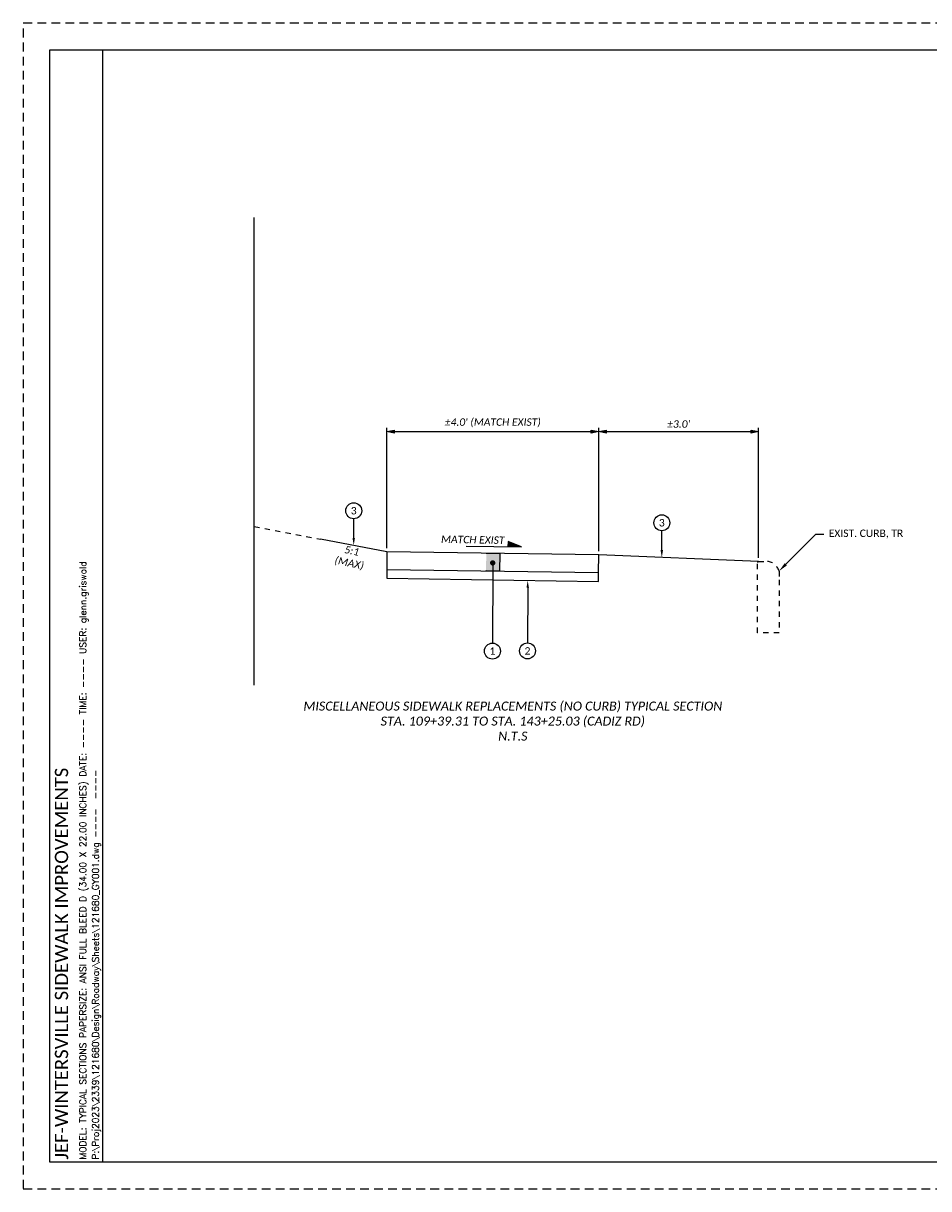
# Paper-space layout 'Layout1 (2)' of a CAD drawing. Header units: feet. Extents: x -11.4 to 34, y 0 to 22.
# Tile 2 of 3: x 0 to 17.1, y 0 to 22. Entities that reach past the tile are written whole.
import ezdxf
from ezdxf import colors
from ezdxf.entities.mleader import LeaderData, LeaderLine
from ezdxf.enums import TextEntityAlignment as Align
from ezdxf.math import Vec2, Vec3

# ---------------------------------------------------------------- set-up
doc = ezdxf.new("R2010")
doc.units = ezdxf.units.FT
doc.header["$MEASUREMENT"] = 0
for name, pattern in [('2', [0.1, 0.06, -0.04]), ('cl10', [50, 2.5, -2.5, 40, -2.5, 2.5]), ('OhDOT_USTN1', [0.055, 0.014, -0.041]), ('OhDOT_USTN2', [0.11, 0.069, -0.041]), ('OhDOT_USTN3', [0.22, 0.165, -0.055]), ('rowex', [0])]:
    doc.linetypes.add(name, pattern=pattern)
for name, color, linetype in [('PV_P_Walk', 231, 'Continuous'), ('PV_X_Curb', 120, 'OhDOT_USTN1'), ('RW_X_CL_10', 6, 'cl10'), ('RW_X_Fee_RW', 6, 'rowex'), ('SH_Border', 7, 'Continuous'), ('SH_Cut_Line', 7, 'OhDOT_USTN3'), ('SH_Data', 7, 'Continuous'), ('SH_TextM', 7, 'Continuous'), ('XS_P_Finished_Grade', 3, 'Continuous'), ('XS_X_Ground_Line', 3, 'OhDOT_USTN2')]:
    doc.layers.add(name, color=color, linetype=linetype)
doc.styles.add('DwgStamp', font='romans.shx')
doc.styles.add('Slanted Normal (0.14) Font 31', font='calibrii.ttf', dxfattribs={"height": 0.14})
doc.styles.add('Slanted-Normal', font='calibrii.ttf', dxfattribs={"height": 0.14})
doc.styles.add('Straight Normal (0.125) Font 30', font='calibri.ttf', dxfattribs={"height": 0.125})
doc.styles.add('Straight Normal (0.14) Font 30', font='calibri.ttf', dxfattribs={"height": 0.14})
doc.styles.add('Straight Sub-Title (0.17) Font 30', font='calibri.ttf', dxfattribs={"height": 0.17})
doc.styles.add('Straight-Norrmal', font='calibri.ttf', dxfattribs={"height": 0.14})
doc.dimstyles.new('Dec-1  Slanted', dxfattribs={"dimtxt": 0.14, "dimasz": 0.14, "dimexe": 0.07, "dimexo": 0.07, "dimgap": 0.07, "dimtad": 1, "dimdec": 1, "dimzin": 3, "dimdsep": 46, "dimtxsty": 'Slanted-Normal', "dimblk": 'Dim1', "dimcen": 0, "dimclrd": 95, "dimclre": 95, "dimclrt": 7, "dimaunit": 1, "dimadec": 3, "dimazin": 3, "dimtfac": 1, "dimtdec": 1, "dimtix": 1, "dimtofl": 0, "dimtmove": 1, "dimatfit": 3, "dimldrblk": 'Dim1', "dimfxl": 1, "dimtolj": 1, "dimtzin": 0, "dimlwd": -1, "dimlwe": -1, "dimarcsym": 0})

# ---------------------------------------------------------------- blocks, each defined once
blk = doc.blocks.new('_Dot')
at = {"color": 0, "linetype": 'ByBlock', "lineweight": -2}
blk.add_line((-0.5, 0), (-1, 0), dxfattribs=at)
at = {"color": 0, "linetype": 'ByBlock', "const_width": 0.5}
blk.add_lwpolyline([(-0.25, 0, 1), (0.25, 0, 1)], format="xyb", close=True, dxfattribs=at)
blk = doc.blocks.new('Dim1')
h = blk.add_hatch(color=4)
h.dxf.hatch_style = 1
h.paths.add_polyline_path([(0, 0), (-1, -0.2), (-1, 0.2)])
at = {"color": 4}
blk.add_lwpolyline([(0, 0), (-1, -0.2), (-1, 0.2), (0, 0)], dxfattribs=at)
blk = doc.blocks.new('*D992')
at = {"layer": 'Defpoints', "color": 0, "transparency": 16777216}
for p in [(10.865, 14.292), (6.865, 12.023), (10.865, 11.963)]:
    blk.add_point(p, dxfattribs=at)
at = {"layer": 'RW_X_CL_10', "color": 95, "linetype": 'Continuous', "transparency": 16777216}
for p, q in [((6.865, 12.093), (6.865, 14.362)), ((10.865, 12.033), (10.865, 14.362)), ((7.005, 14.292), (10.725, 14.292))]:
    blk.add_line(p, q, dxfattribs=at)
at = {"layer": 'RW_X_CL_10', "color": 95, "transparency": 16777216, "xscale": 0.14, "yscale": 0.14, "zscale": 0.14, "rotation": 180}
blk.add_blockref('Dim1', (6.865, 14.292), dxfattribs=at)
at = {"layer": 'RW_X_CL_10', "color": 95, "transparency": 16777216, "xscale": 0.14, "yscale": 0.14, "zscale": 0.14}
blk.add_blockref('Dim1', (10.865, 14.292), dxfattribs=at)
at = {"layer": 'RW_X_CL_10', "color": 7, "transparency": 16777216, "insert": (8.865, 14.457), "char_height": 0.14, "attachment_point": 5, "style": 'Slanted-Normal'}
blk.add_mtext("\\A1;%%P4.0' (MATCH EXIST)", dxfattribs=at)
blk = doc.blocks.new('*D993')
at = {"layer": 'Defpoints', "color": 0, "transparency": 16777216}
for p in [(13.883, 14.292), (10.865, 11.963), (13.883, 11.842)]:
    blk.add_point(p, dxfattribs=at)
at = {"layer": 'RW_X_CL_10', "color": 95, "linetype": 'Continuous', "transparency": 16777216}
for p, q in [((10.865, 12.033), (10.865, 14.362)), ((13.883, 11.912), (13.883, 14.362)), ((11.005, 14.292), (13.743, 14.292))]:
    blk.add_line(p, q, dxfattribs=at)
at = {"layer": 'RW_X_CL_10', "color": 95, "transparency": 16777216, "xscale": 0.14, "yscale": 0.14, "zscale": 0.14, "rotation": 180}
blk.add_blockref('Dim1', (10.865, 14.292), dxfattribs=at)
at = {"layer": 'RW_X_CL_10', "color": 95, "transparency": 16777216, "xscale": 0.14, "yscale": 0.14, "zscale": 0.14}
blk.add_blockref('Dim1', (13.883, 14.292), dxfattribs=at)
at = {"layer": 'RW_X_CL_10', "color": 7, "transparency": 16777216, "insert": (12.374, 14.434), "char_height": 0.14, "attachment_point": 5, "style": 'Slanted-Normal'}
blk.add_mtext("\\A1;%%P3.0'", dxfattribs=at)

psp = doc.layouts.new('Layout1 (2)')

# ---------------------------------------------------------------- hatches: boundary and pattern name
at = {"layer": 'SH_TextM'}
h = psp.add_hatch(color=256, dxfattribs=at)
h.dxf.hatch_style = 1
h.paths.add_polyline_path([(9.152, 12.215), (9.151, 12.119), (9.404, 12.116)])
h = psp.add_hatch(color=256, dxfattribs=at)
h.dxf.hatch_style = 1
h.paths.add_polyline_path([(8.741, 11.995), (8.738, 11.662), (8.993, 11.658), (8.995, 11.991)])

# ---------------------------------------------------------------- linework, layer by layer
at = {"layer": 'PV_P_Walk'}
for p, q in [((10.865, 11.963), (6.865, 12.023)), ((6.865, 12.023), (6.865, 11.69)), ((10.86, 11.63), (10.865, 11.963)), ((6.865, 11.69), (10.86, 11.63)), ((6.863, 11.523), (10.858, 11.463))]:
    psp.add_line(p, q, dxfattribs=at)
for points in [[(6.865, 11.69), (6.865, 11.523)], [(10.858, 11.463), (10.86, 11.63)]]:
    psp.add_lwpolyline(points, dxfattribs=at)
at = {"layer": 'PV_X_Curb', "linetype": '2'}
psp.add_lwpolyline([(14.27, 11.495), (14.27, 10.495), (13.863, 10.495), (13.863, 11.822, -0.414214), (13.883, 11.842), (14.03, 11.842, -0.335655), (14.27, 11.66), (14.27, 11.495)], format="xyb", dxfattribs=at)
at = {"layer": 'RW_X_Fee_RW'}
psp.add_lwpolyline([(4.361, 9.505), (4.361, 18.335)], dxfattribs=at)
at = {"layer": 'SH_Border', "linetype": 'Continuous', "flags": 128}
psp.add_lwpolyline([(0.5, 21.5), (33.5, 21.5), (33.5, 0.5), (0.5, 0.5), (0.5, 21.5)], close=True, dxfattribs=at)
psp.add_lwpolyline([(1.5, 0.5), (1.5, 21.5)], dxfattribs=at)
at = {"layer": 'SH_Cut_Line', "color": 7, "linetype": 'OhDOT_USTN3', "flags": 128}
psp.add_lwpolyline([(0, 0), (34, 0), (34, 22), (0, 22), (0, 0)], close=True, dxfattribs=at)
at = {"layer": 'SH_TextM'}
for points in [[(8.36, 12.127), (9.404, 12.116), (9.152, 12.215), (9.151, 12.119)], [(8.741, 11.995), (8.995, 11.991), (8.993, 11.658), (8.738, 11.662), (8.736, 11.664)]]:
    psp.add_lwpolyline(points, dxfattribs=at)
for centre in [(6.239, 12.798), (12.056, 12.571), (8.858, 10.149), (9.521, 10.152)]:
    psp.add_circle(centre, 0.15, dxfattribs=at)
at = {"layer": 'XS_P_Finished_Grade'}
psp.add_line((13.883, 11.842), (10.865, 11.963), dxfattribs=at)
psp.add_lwpolyline([(6.865, 12.023), (5.613, 12.262)], dxfattribs=at)
at = {"layer": 'XS_X_Ground_Line'}
psp.add_lwpolyline([(4.361, 12.501), (5.613, 12.262)], dxfattribs=at)

# ---------------------------------------------------------------- texts
at = {"layer": 'SH_Data', "linetype": 'Continuous', "style": 'DwgStamp'}
for s, p in [('MODEL: TYPICAL SECTIONS PAPERSIZE: ANSI FULL BLEED D (34.00 X 22.00 INCHES) DATE: ---- TIME: ---- USER: glenn.griswold', (1.188, 0.55)), ('P:\\Proj2023\\2339\\121680\\Design\\Roadway\\Sheets\\121680_GY001.dwg ----  ----', (1.425, 0.55))]:
    psp.add_text(s, height=0.125, rotation=90, dxfattribs=at).set_placement(p)
at = {"layer": 'SH_Data', "style": 'Straight Sub-Title (0.17) Font 30'}
psp.add_text('JEF-WINTERSVILLE SIDEWALK IMPROVEMENTS', height=0.25, rotation=90, dxfattribs=at).set_placement((0.721, 0.55), align=Align.MIDDLE_LEFT)
at = {"layer": 'SH_TextM'}
for s, insert, char_height, width, attachment_point, style in [('3', (6.239, 12.798), 0.14, 0.54766, 5, 'Straight-Norrmal'), ('3', (12.056, 12.571), 0.14, 0.54766, 5, 'Straight-Norrmal'), ('1', (8.858, 10.149), 0.14, 0.54766, 5, 'Straight Sub-Title (0.17) Font 30'), ('2', (9.521, 10.152), 0.14, 0.54766, 5, 'Straight Sub-Title (0.17) Font 30'), ('\\pxqc;MISCELLANEOUS SIDEWALK REPLACEMENTS (NO CURB) TYPICAL SECTION\\PSTA. 109+39.31 TO STA. 143+25.03 (CADIZ RD)\\PN.T.S', (5.196, 9.196), 0.17, 8.09354, 1, 'Slanted Normal (0.14) Font 31')]:
    psp.add_mtext(s, dxfattribs=dict(at, insert=insert, char_height=char_height, width=width, attachment_point=attachment_point, style=style))
at = {"layer": 'SH_TextM', "char_height": 0.14, "attachment_point": 1, "style": 'Slanted-Normal'}
for s, insert, width, rotation in [('MATCH EXIST ', (7.889, 12.332), 1.24978, 359), ('\\pxqc;5:1\\P(MAX)', (5.928, 12.171), 0.59039, 348.3668)]:
    psp.add_mtext(s, dxfattribs=dict(at, insert=insert, width=width, rotation=rotation))

# ---------------------------------------------------------------- dimensions: what is measured, and where the dimension line sits
at = {"layer": 'RW_X_CL_10'}
for base, p1, p2, text, picture, middle in [((10.865, 14.292), (6.865, 12.023), (10.865, 11.963), '%%P<> (MATCH EXIST)', '*D992', (8.865, 14.457)), ((13.883, 14.292), (10.865, 11.963), (13.883, 11.842), '%%P<>', '*D993', (12.374, 14.434))]:
    dim = psp.add_linear_dim(base=base, p1=p1, p2=p2, text=text, dimstyle='Dec-1  Slanted', override={"dimpost": "'"}, dxfattribs=at)
    dim.commit()
    dim.dimension.update_dxf_attribs({"geometry": picture, "text_midpoint": middle})

# ---------------------------------------------------------------- leaders
at = {"layer": 'SH_TextM'}
ml = psp.add_multileader_mtext('Standard', dxfattribs=at)
ml.set_content('', color=256, style='Straight Normal (0.14) Font 30')
ml.set_leader_properties(color=9)
ml.build(insert=Vec2(0, 0))
ml.multileader.update_dxf_attribs({"has_dogleg": 0, "text_left_attachment_type": 2, "text_right_attachment_type": 2, "dogleg_length": 0.15, "arrow_head_size": 0.14})
ctx = ml.context
ctx.base_point, ctx.char_height, ctx.arrow_head_size, ctx.landing_gap_size, ctx.plane_origin = Vec3(6.059, 12.648), 0.14, 0.14, 0.09, Vec3(6.239, 12.169)
ctx.left_attachment, ctx.right_attachment = 2, 2
notes = []
notes.append((ctx, [(0, (1, 1, 0), (6.389, 12.648), (-1, 0), 0.15, [(0, [(6.239, 12.143)], 0, [])])]))
ctx.mtext.insert, ctx.mtext.flow_direction = Vec3(6.149, 12.718), 5
ml = psp.add_multileader_mtext('Standard', dxfattribs=at)
ml.set_content('', color=256, style='Straight Normal (0.14) Font 30')
ml.set_leader_properties(color=9)
ml.build(insert=Vec2(0, 0))
ml.multileader.update_dxf_attribs({"has_dogleg": 0, "text_left_attachment_type": 2, "text_right_attachment_type": 2, "dogleg_length": 0.15, "arrow_head_size": 0.14})
ctx = ml.context
ctx.base_point, ctx.char_height, ctx.arrow_head_size, ctx.landing_gap_size, ctx.plane_origin = Vec3(11.876, 12.421), 0.14, 0.14, 0.09, Vec3(12.056, 11.942)
ctx.left_attachment, ctx.right_attachment = 2, 2
notes.append((ctx, [(0, (1, 1, 0), (12.206, 12.421), (-1, 0), 0.15, [(0, [(12.056, 11.915)], 0, [])])]))
ctx.mtext.insert, ctx.mtext.flow_direction = Vec3(11.966, 12.491), 5
ml = psp.add_multileader_mtext('Standard', dxfattribs=at)
ml.set_content('EXIST. CURB, TR', color=256, style='Straight Normal (0.125) Font 30')
ml.set_leader_properties(color=9)
ml.build(insert=Vec2(0, 0))
ml.multileader.update_dxf_attribs({"text_left_attachment_type": 2, "text_right_attachment_type": 2, "dogleg_length": 0.15, "arrow_head_size": 0.18})
ctx = ml.context
ctx.base_point, ctx.char_height, ctx.arrow_head_size, ctx.landing_gap_size, ctx.plane_origin = Vec3(15.117, 12.357), 0.14, 0.18, 0.09, Vec3(14.27, 11.66)
ctx.left_attachment, ctx.right_attachment = 2, 2
notes.append((ctx, [(0, (1, 1, 0), (14.967, 12.357), (1, 0), 0.15, [(0, [(14.27, 11.66)], 0, [])])]))
ctx.mtext.insert, ctx.mtext.flow_direction = Vec3(15.207, 12.443), 5
ml = psp.add_multileader_mtext('Standard', dxfattribs=at)
ml.set_content('', color=256, style='Straight Normal (0.14) Font 30')
ml.set_leader_properties(color=9)
ml.set_arrow_properties(name='DOT')
ml.build(insert=Vec2(0, 0))
ml.multileader.update_dxf_attribs({"has_dogleg": 0, "text_left_attachment_type": 2, "text_right_attachment_type": 2, "dogleg_length": 0.15, "arrow_head_size": 0.1})
ctx = ml.context
ctx.base_point, ctx.char_height, ctx.arrow_head_size, ctx.landing_gap_size, ctx.plane_origin = Vec3(8.679, 10.299), 0.14, 0.1, 0.09, Vec3(8.859, 11.344)
ctx.left_attachment, ctx.right_attachment = 2, 2
notes.append((ctx, [(0, (1, 1, 0), (9.009, 10.299), (-1, 0), 0.15, [(0, [(8.863, 11.813)], 0, [])])]))
ctx.mtext.insert, ctx.mtext.flow_direction = Vec3(8.769, 10.369), 5
ml = psp.add_multileader_mtext('Standard', dxfattribs=at)
ml.set_content('', color=256, style='Straight Normal (0.14) Font 30')
ml.set_leader_properties(color=9)
ml.build(insert=Vec2(0, 0))
ml.multileader.update_dxf_attribs({"has_dogleg": 0, "text_left_attachment_type": 2, "text_right_attachment_type": 2, "dogleg_length": 0.15, "arrow_head_size": 0.14})
ctx = ml.context
ctx.base_point, ctx.char_height, ctx.arrow_head_size, ctx.landing_gap_size, ctx.plane_origin = Vec3(9.341, 10.302), 0.14, 0.14, 0.09, Vec3(9.521, 11.294)
ctx.left_attachment, ctx.right_attachment = 2, 2
notes.append((ctx, [(0, (1, 1, 0), (9.671, 10.302), (-1, 0), 0.15, [(0, [(9.524, 11.483)], 0, [])])]))
ctx.mtext.insert, ctx.mtext.flow_direction = Vec3(9.431, 10.372), 5
for ctx, leaders in notes:
    for number, flags, end, landing, length, lines in leaders:
        leader = LeaderData()
        leader.index, (leader.has_last_leader_line, leader.has_dogleg_vector, leader.attachment_direction) = number, flags
        leader.last_leader_point, leader.dogleg_vector, leader.dogleg_length = Vec3(end), Vec3(landing), length
        for number, points, colour, breaks in lines:
            line = LeaderLine()
            line.index, line.vertices, line.color, line.breaks = number, Vec3.list(points), colors.encode_raw_color(colour), breaks
            leader.lines.append(line)
        ctx.leaders.append(leader)

doc.saveas('drawing.dxf')
